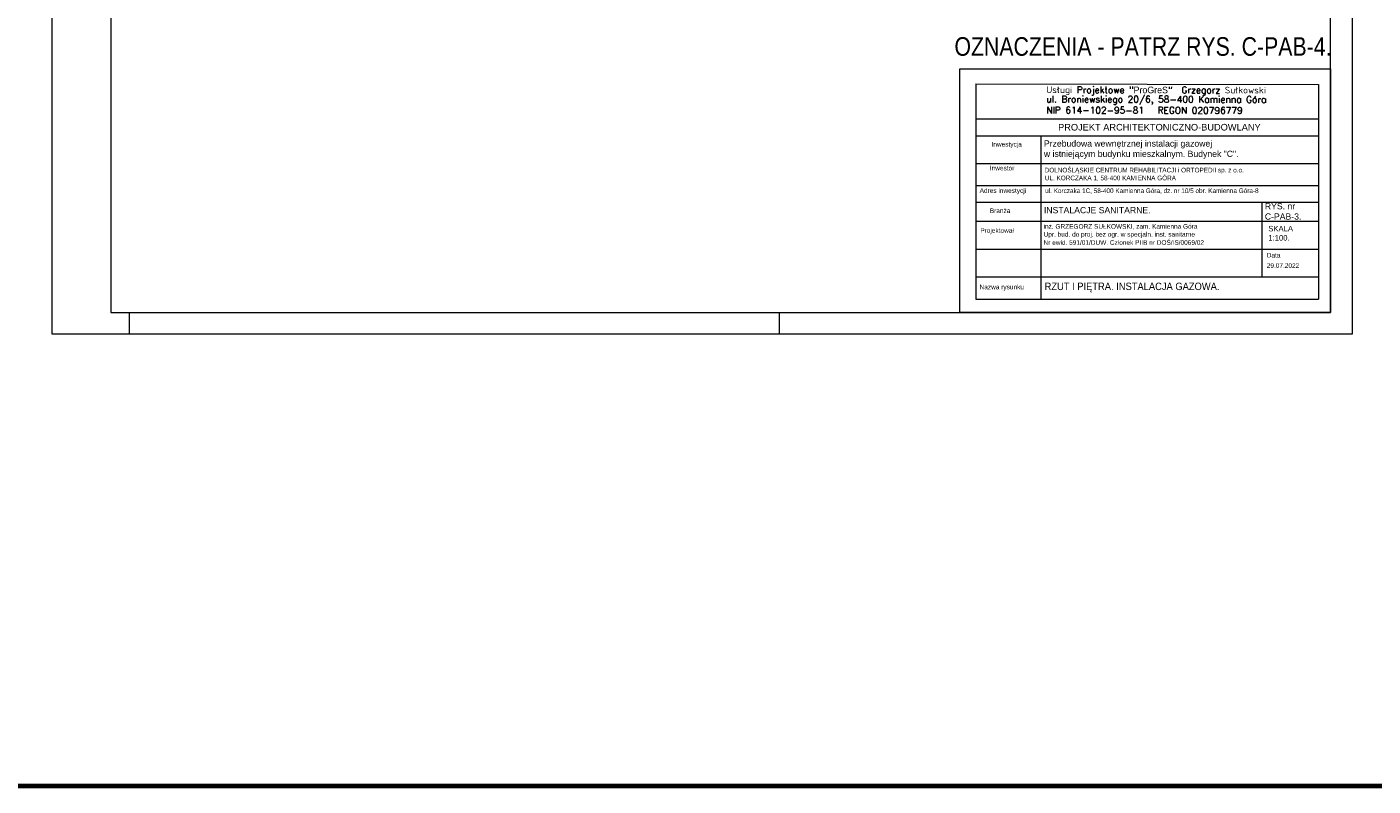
# Model space of a CAD drawing. Extents: x 33706 to 249013, y -74890 to 17912.
# Tile 131 of 175: x 114890 to 119238, y -33318 to -30867. Entities that reach past the tile are written whole.
import ezdxf

# ---------------------------------------------------------------- set-up
doc = ezdxf.new("R2010")
doc.units = 0
doc.header["$MEASUREMENT"] = 0
doc.linetypes.add('Przerywana długa', pattern=[1058333.301544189, 634999.990463, -423333.311081])
for name, color, linetype, lineweight in [('062', 62, 'Continuous', 0), ('_konstrukcja', 96, 'Continuous', 20), ('Opisy_wymiary.2D77', 7, 'Continuous', 0), ('Opisy_wymiary.2D88', 8, 'Continuous', 0), ('tabelka', 255, 'Continuous', 13), ('tabelka2', 251, 'Continuous', 13), ('WYMIARKI', 250, 'Continuous', 13)]:
    doc.layers.add(name, color=color, linetype=linetype, lineweight=lineweight)
doc.styles.add('GA4-ATR-TEXT', font='arial.ttf', dxfattribs={"width": 0.9})
doc.styles.add('GENERATED_STYLE_1', font='ARIAL.TTF')
doc.styles.get("Standard").update_dxf_attribs({"font": 'ARIALN.TTF'})
doc.styles.add('T.N.ROMAN', font='SIMPLEX')

msp = doc.modelspace()

# ---------------------------------------------------------------- linework, layer by layer
at = {"layer": '062', "linetype": 'Przerywana długa', "flags": 128}
msp.add_lwpolyline([(114971.3, -28888.7), (119171.3, -28888.7), (119171.3, -31858.7), (114971.3, -31858.7)], close=True, dxfattribs=at)
at = {"layer": '_konstrukcja', "lineweight": 70, "ltscale": 50}
msp.add_lwpolyline([(111412.2, -19752.1), (127363.5, -19752.1), (127363.5, -33318.3), (111412.2, -33318.3)], close=True, dxfattribs=at)
at = {"layer": 'Opisy_wymiary.2D77', "linetype": 'Continuous'}
for p, q in [((115161.3, -28958.7), (115161.3, -31788.7)), ((119101.3, -31788.7), (119101.3, -28958.7)), ((115161.3, -31788.7), (119101.3, -31788.7))]:
    msp.add_line(p, q, dxfattribs=at)
at = {"layer": 'Opisy_wymiary.2D88', "linetype": 'Continuous'}
for p, q in [((115221.3, -31858.7), (115221.3, -31788.7)), ((117321.3, -31858.7), (117321.3, -31788.7))]:
    msp.add_line(p, q, dxfattribs=at)
at = {"layer": 'tabelka', "linetype": 'Continuous'}
msp.add_lwpolyline([(117903.8, -31002.3), (119101.3, -31002.3), (119101.3, -31788.7), (117903.8, -31788.7)], close=True, dxfattribs=at)
at = {"layer": 'tabelka2', "linetype": 'Continuous'}
msp.add_line((117955.7, -31051), (117955.7, -31746.3), dxfattribs=at)
at = {"layer": 'tabelka2'}
for p, q in [((117955.7, -31051), (119061.9, -31052.7)), ((119061.9, -31052.7), (119061.9, -31746.3)), ((117955.7, -31163.7), (119061.9, -31163.7)), ((117955.7, -31219.2), (119061.2, -31219.2)), ((118164.8, -31219.2), (118164.8, -31746.3)), ((117955.7, -31308.4), (119061.2, -31308.4)), ((117955.7, -31379.6), (119061.2, -31379.6)), ((117955.7, -31432.5), (119061.2, -31432.5)), ((118880, -31674.3), (118880, -31432.5)), ((117955.7, -31494.3), (119061.9, -31494.3)), ((117955.7, -31584.3), (119061.9, -31584.3)), ((117955.7, -31674.3), (119061.9, -31674.3)), ((117955.7, -31746.3), (119061.9, -31746.3))]:
    msp.add_line(p, q, dxfattribs=at)

# ---------------------------------------------------------------- texts
at = {"layer": 'tabelka2', "style": 'GENERATED_STYLE_1'}
for s, p in [('Projektował', (117969.7, -31531.9)), ('inż. GRZEGORZ SUŁKOWSKI, zam. Kamienna Góra', (118174, -31518.7)), ('Upr. bud. do proj. bez ogr. w specjaln. inst. sanitarne', (118174, -31544.2)), ('Nr ewid. 591/01/DUW. Członek PIIB nr DOŚ/IS/0069/02', (118174, -31570.7))]:
    msp.add_text(s, height=15, dxfattribs=at).set_placement(p)
at = {"layer": 'tabelka2', "style": 'GENERATED_STYLE_1', "width": 0.9}
msp.add_text('RZUT I PIĘTRA. INSTALACJA GAZOWA. ', height=24, dxfattribs=at).set_placement((118177.3, -31716.8))
at = {"layer": 'tabelka2', "char_height": 21.327, "width": 2654.47, "attachment_point": 1, "rotation": 359.9094, "style": 'T.N.ROMAN'}
for s, insert in [('ul. Broniewskiego 20/6, 58-400 Kamienna Góra\\PNIP 614-102-95-81   REGON 020796779', (118183.1, -31089.5)), ('Usługi Projektowe "{\\fBrush Script MT|b0|i0|c0|p66;ProGreS}"  Grzegorz Sułkowski', (118183.1, -31059.4))]:
    msp.add_mtext(s, dxfattribs=dict(at, insert=insert))
at = {"layer": 'tabelka2', "attachment_point": 1}
for s, insert, char_height, width, style in [('PROJEKT ARCHITEKTONICZNO-BUDOWLANY', (118220.9, -31180.2), 21.349, 2657.127, 'GENERATED_STYLE_1'), ('{\\fArial|b0|i0|c238|p0;Inwestycja }', (118006, -31238.5), 15, 1107.136, 'GENERATED_STYLE_1'), ('Przebudowa wewnętrznej instalacji gazowej\\Pw istniejącym budynku mieszkalnym. Budynek "C".', (118175.2, -31233.5), 20, 1469.909, 'GENERATED_STYLE_1'), ('Inwestor}', (118000.4, -31315.3), 15, 1107.136, 'GENERATED_STYLE_1'), ('DOLNOŚLĄSKIE CENTRUM REHABILITACJI i ORTOPEDII sp. z o.o.', (118177.5, -31321.8), 15, 1107.136, 'GA4-ATR-TEXT'), ('UL. KORCZAKA 1, 58-400 KAMIENNA GÓRA', (118178.1, -31347.3), 15, 1107.136, 'GA4-ATR-TEXT'), ('Adres inwestycji}', (117967.6, -31387.8), 15, 1107.136, 'GENERATED_STYLE_1'), ('ul. Korczaka 1C, 58-400 Kamienna Góra, dz. nr 10/5 obr. Kamienna Góra-8', (118179.2, -31388.5), 15, 1107.136, 'GA4-ATR-TEXT'), ('{\\fArial|b0|i0|c238|p0;RYS. nr \\PC-PAB-3.}', (118888.8, -31435.9), 20, 1107.136, 'GENERATED_STYLE_1'), ('Branża}', (118000.4, -31453), 15, 1107.136, 'GENERATED_STYLE_1'), ('INSTALACJE SANITARNE. ', (118175.1, -31448.7), 20, 1107.136, 'GENERATED_STYLE_1'), ('{\\fArial|b0|i0|c238|p0;SKALA \\P1:100.}', (118899.8, -31509.5), 17.791, 1107.136, 'GENERATED_STYLE_1'), ('Data}', (118895, -31596.6), 15, 1107.136, 'GENERATED_STYLE_1'), ('29.07.2022', (118895, -31630.2), 15, 1107.136, 'GENERATED_STYLE_1'), ('Nazwa rysunku }', (117967.4, -31699.3), 15, 1107.136, 'GENERATED_STYLE_1')]:
    msp.add_mtext(s, dxfattribs=dict(at, insert=insert, char_height=char_height, width=width, style=style))
at = {"layer": 'WYMIARKI', "insert": (117886.1, -30900.2), "char_height": 60, "width": 1290.016, "attachment_point": 1}
msp.add_mtext('{\\fArial Narrow|b0|i0|c238|p0;OZNACZENIA - PATRZ RYS. C-PAB-4.}', dxfattribs=at)

doc.saveas('drawing.dxf')
